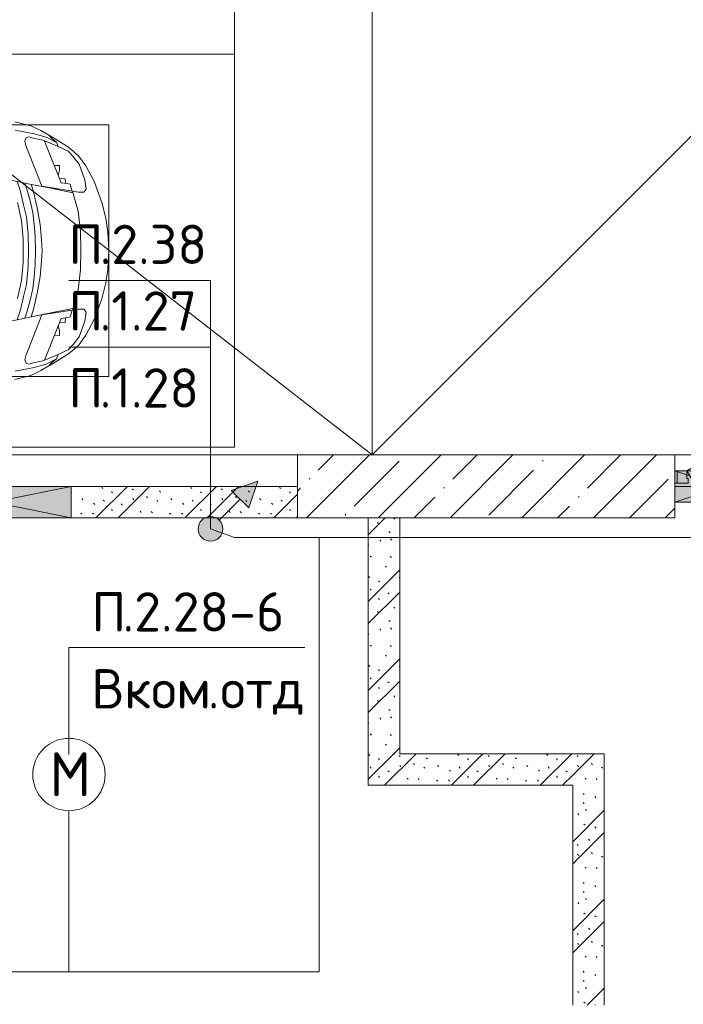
# Model space of a CAD drawing. Header units: millimetres. Extents: x -32229 to 169101, y -13689 to 125138.
# Tile 219 of 256: x 93789 to 98008, y 40056 to 46318. Entities that reach past the tile are written whole.
import ezdxf

# ---------------------------------------------------------------- set-up
doc = ezdxf.new("R2010")
doc.units = ezdxf.units.MM
doc.linetypes.add('3_ Штрих_ 1 х 1 мм', pattern=[400, 200, -200])
doc.linetypes.add('ADSK_Штриховая_ш3 п1_5', pattern=[900, 600, -300])
for name, color, linetype, lineweight in [('A-____-NOTE-TEXT', 5, 'Continuous', 18), ('A-DETL-____-THIN', 7, 'Continuous', 9), ('A-DETL-GENF-OTLN', 7, 'Continuous', 18), ('A-DOOR-____-MCUT', 7, 'Continuous', 9), ('A-DOOR-____-OTLN', 7, 'Continuous', 18), ('A-DOOR-FRAM-MCUT', 7, 'Continuous', 9), ('A-FLOR-____-OTLN', 7, 'Continuous', 18), ('A-GLAZ-____-MCUT', 7, 'Continuous', 9), ('A-GLAZ-____-OTLN', 7, 'Continuous', 18), ('A-WALL-____-PATT', 7, 'Continuous', 40), ('C-PRKG-____-OTLN', 7, 'Continuous', 18), ('G-____-____-TEXT', 7, 'Continuous', 9), ('I-WALL-____-MCUT', 7, 'Continuous', 40), ('S-BEAM-____-OTLN', 7, 'Continuous', 18), ('S-COLS-____-MCUT', 7, 'Continuous', 40), ('S-COLS-____-OTLN', 7, 'Continuous', 18)]:
    doc.layers.add(name, color=color, linetype=linetype, lineweight=lineweight)
doc.layers.add('A-AREA-____-OTLN', color=4, linetype='ADSK_Штриховая_ш3 п1_5', lineweight=40, true_color=0x00ffff)
doc.layers.add('A-DETL-____-OTLN', color=7, linetype='Continuous', lineweight=9, true_color=0x00a600)
doc.styles.add('GOST Common_3', font='GOST_Common.ttf', dxfattribs={"height": 280})
doc.styles.add('ISOCPEUR', font='isocpeur.ttf', dxfattribs={"height": 250})
pattern_1 = [(135, (300.56, 377.28), (-565.6854, 6e-14), [10, -790]), (135, (349.8, 474.73), (-565.6854, 6e-14), [10, -790]), (135, (423.93, 473.06), (-565.6854, 6e-14), [10, -790]), (135, (229.92, 447.9), (-565.6854, 6e-14), [10, -790]), (135, (155.08, 447.9), (-565.6854, 6e-14), [10, -790]), (135, (114.9, 369.03), (-565.6854, 6e-14), [10, -790]), (135, (132.43, 285.8), (-565.6854, 6e-14), [10, -790]), (135, (214.66, 322), (-565.6854, 6e-14), [10, -790]), (135, (198.16, 261.88), (-565.6854, 6e-14), [10, -790]), (135, (45.2, 272.9), (-565.6854, 6e-14), [10, -790]), (135, (42.32, 336.16), (-565.6854, 6e-14), [10, -790]), (135, (92.26, 192.24), (-565.6854, 6e-14), [10, -790]), (135, (7.07, 149.2), (-565.6854, 6e-14), [10, -790]), (135, (80.6, 95.1), (-565.6854, 6e-14), [10, -790]), (135, (79.53, 36.94), (-565.6854, 6e-14), [10, -790]), (135, (153.87, 74.56), (-565.6854, 6e-14), [10, -790]), (135, (228.35, 124.8), (-565.6854, 6e-14), [10, -790]), (135, (279.75, 180.4), (-565.6854, 6e-14), [10, -790]), (135, (282.9, 31.63), (-565.6854, 6e-14), [10, -790]), (135, (377.38, 53.45), (-565.6854, 6e-14), [10, -790]), (135, (352.28, 102.7), (-565.6854, 6e-14), [10, -790]), (135, (354.05, 0), (-565.6854, 6e-14), [10, -790]), (135, (553.23, 16.45), (-565.6854, 6e-14), [10, -790]), (135, (542.38, 63.45), (-565.6854, 6e-14), [10, -790]), (135, (536.58, 239.3), (-565.6854, 6e-14), [10, -790]), (135, (475.85, 203.9), (-565.6854, 6e-14), [10, -790]), (135, (475.85, 316.54), (-565.6854, 6e-14), [10, -790]), (135, (520.8, 408.7), (-565.6854, 6e-14), [10, -790]), (135, (551.1, 470.8), (-565.6854, 6e-14), [10, -790]), (135, (235.25, 537.93), (-565.6854, 6e-14), [10, -790]), (135, (407.25, 547.65), (-565.6854, 6e-14), [10, -790]), (135, (94.5, 558.6), (-565.6854, 6e-14), [10, -790]), (135, (46.4, 532.3), (-565.6854, 6e-14), [10, -790]), (135, (85.56, 465.04), (-565.6854, 6e-14), [10, -790]), (135, (355.53, 181.14), (-565.6854, 6e-14), [10, -790]), (135, (362.23, 243.6), (-565.6854, 6e-14), [10, -790]), (135, (413.45, 344.1), (-565.6854, 6e-14), [10, -790]), (135, (286.3, 273.25), (-565.6854, 6e-14), [10, -790]), (135, (423.02, 263.72), (-565.6854, 6e-14), [10, -790]), (135, (162.94, 190.2), (-565.6854, 6e-14), [10, -790]), (135, (470.25, 120.93), (-565.6854, 6e-14), [10, -790]), (135, (484.48, 9.78), (-565.6854, 6e-14), [10, -790]), (45, (0, 212.13), (-565.6854, 0), []), (45, (212.13, 0), (-565.6854, 0), []), (45, (353.55, 0), (-565.6854, 0), []), (45, (0, 353.55), (-565.6854, 0), [])]

# ---------------------------------------------------------------- blocks, each defined once
blk = doc.blocks.new('АР_Дверь двупольная - 1600х2100h_725_725__техн_-6042994--01 ЭМ')
at = {"layer": 'A-DOOR-____-MCUT', "color": 253, "lineweight": 13, "true_color": 0xaaaaaa}
for p, q in [((-725, 100), (-97.1, 462.5)), ((-97.1, 462.5), (-72.1, 419.2)), ((97.1, 462.5), (72.1, 419.2)), ((725, 100), (97.1, 462.5)), ((-72.1, 419.2), (-625, 100)), ((72.1, 419.2), (625, 100)), ((-700, 56.7), (-725, 100)), ((-625, 100), (-700, 56.7)), ((625, 100), (650, 85.6)), ((650, 85.6), (700, 56.7)), ((700, 56.7), (725, 100))]:
    blk.add_line(p, q, dxfattribs=at)
at = {"layer": 'A-DOOR-____-OTLN', "color": 253, "lineweight": 5, "true_color": 0xaaaaaa}
for p, q in [((-269.4, 420.8), (-180.6, 472.1)), ((-256.9, 399.2), (-168.1, 450.4)), ((-122.8, 456.9), (-166.1, 431.9)), ((-155.3, 438.2), (-161.3, 448.6)), ((-133.6, 450.7), (-139.6, 461.1)), ((-118.8, 450), (-122.8, 456.9)), ((118.8, 450), (122.8, 456.9)), ((122.8, 456.9), (166.1, 431.9)), ((133.6, 450.7), (139.6, 461.1)), ((155.3, 438.2), (161.3, 448.6)), ((256.9, 399.2), (168.1, 450.4)), ((269.4, 420.8), (180.6, 472.1)), ((-256.9, 399.2), (-269.4, 420.8)), ((-166.1, 431.9), (-162.1, 425)), ((-133.1, 374.8), (-137.1, 381.7)), ((-89.8, 399.8), (-133.1, 374.8)), ((-122.3, 381), (-116.3, 370.6)), ((-100.6, 393.5), (-94.6, 383.1)), ((-93.8, 406.7), (-89.8, 399.8)), ((93.8, 406.7), (89.8, 399.8)), ((89.8, 399.8), (133.1, 374.8)), ((100.6, 393.5), (94.6, 383.1)), ((122.3, 381), (116.3, 370.6)), ((133.1, 374.8), (137.1, 381.7)), ((166.1, 431.9), (162.1, 425)), ((256.9, 399.2), (269.4, 420.8)), ((-206.9, 312.5), (-118.1, 363.8)), ((-194.4, 290.9), (-105.6, 342.2)), ((194.4, 290.9), (105.6, 342.2)), ((206.9, 312.5), (118.1, 363.8)), ((-206.9, 312.5), (-194.4, 290.9)), ((206.9, 312.5), (194.4, 290.9))]:
    blk.add_line(p, q, dxfattribs=at)
for centre, radius, start, end in [((-165.6, 446.1), 30, 30, 120), ((-165.6, 446.1), 4.99, 30, 120), ((-725, 100), 725, 0, 30), ((725, 100), 725, 150, 180), ((165.6, 446.1), 30, 60, 150), ((165.6, 446.1), 4.99, 60, 150), ((-120.6, 368.1), 30, 300, 30), ((120.6, 368.1), 30, 150, 240), ((-120.6, 368.1), 4.99, 300, 30), ((120.6, 368.1), 4.99, 150, 240)]:
    blk.add_arc(centre, radius, start, end, dxfattribs=at)
at = {"layer": 'A-DOOR-FRAM-MCUT', "color": 253, "lineweight": 13, "true_color": 0xaaaaaa}
for p, q in [((-785, 100), (-800, 100)), ((-785, 100), (-725, 100)), ((-785, 20), (-785, 100)), ((-725, 100), (-725, 50)), ((785, 100), (725, 100)), ((725, 100), (725, 50)), ((785, 20), (785, 100)), ((785, 100), (800, 100)), ((-785, 20), (-800, 20)), ((-715, 20), (-785, 20)), ((-725, 50), (-715, 50)), ((-715, 50), (-715, 20)), ((725, 50), (715, 50)), ((715, 50), (715, 20)), ((715, 20), (785, 20)), ((785, 20), (800, 20))]:
    blk.add_line(p, q, dxfattribs=at)
blk = doc.blocks.new('АР_Машиноместо - 4900x2400_М__5300х2500_-V29--01 ЭМ')
at = {"layer": 'A-DETL-GENF-OTLN', "color": 253, "lineweight": 13, "true_color": 0xaaaaaa}
for p, q in [((826.8, 1300.9), (770, 1576.5)), ((1673.2, 1300.9), (1730, 1576.5)), ((455.7, 1296.1), (430.8, 1396.6)), ((873.8, 1361.2), (809.9, 1383.1)), ((1059, 1354.8), (945.3, 1380.6)), ((1441, 1354.8), (1554.7, 1380.6)), ((1626.2, 1361.2), (1690.1, 1383.1)), ((2044.3, 1296.1), (2069.2, 1396.6)), ((527.2, 1305.2), (531.8, 1326)), ((531.8, 1326), (554.4, 1333.3)), ((554.4, 1333.3), (580.7, 1327.1)), ((580.7, 1327.1), (841.1, 1225.9)), ((859.1, 1321.2), (819.9, 1334.4)), ((925.2, 1301.6), (859.1, 1321.2)), ((958.3, 1341.1), (873.8, 1361.2)), ((1035, 1323.2), (958.3, 1341.1)), ((1148.3, 1312.4), (1035, 1323.2)), ((1174.5, 1344.2), (1059, 1354.8)), ((1250, 1344.9), (1174.5, 1344.2)), ((1250, 1344.9), (1325.5, 1344.2)), ((1325.5, 1344.2), (1441, 1354.8)), ((1351.7, 1312.4), (1465, 1323.2)), ((1465, 1323.2), (1541.7, 1341.1)), ((1541.7, 1341.1), (1626.2, 1361.2)), ((1574.8, 1301.6), (1640.9, 1321.2)), ((1640.9, 1321.2), (1680.1, 1334.4)), ((1919.3, 1327.1), (1658.9, 1225.9)), ((1945.6, 1333.3), (1919.3, 1327.1)), ((1968.2, 1326), (1945.6, 1333.3)), ((1972.8, 1305.2), (1968.2, 1326)), ((487.4, 1232.1), (455.7, 1296.1)), ((535, 1280.6), (527.2, 1305.2)), ((548.2, 1220.1), (535, 1280.6)), ((853.8, 1167.4), (826.8, 1300.9)), ((876.3, 1278.7), (828.3, 1293.7)), ((978.6, 1254.6), (876.3, 1278.7)), ((1007.1, 1283.7), (925.2, 1301.6)), ((1084.1, 1236), (978.6, 1254.6)), ((1083.6, 1274.6), (1007.1, 1283.7)), ((1159.1, 1267.9), (1083.6, 1274.6)), ((1250, 1309.3), (1148.3, 1312.4)), ((1250, 1266.6), (1159.1, 1267.9)), ((1250, 1309.3), (1351.7, 1312.4)), ((1250, 1266.6), (1340.9, 1267.9)), ((1340.9, 1267.9), (1416.4, 1274.6)), ((1415.9, 1236), (1521.4, 1254.6)), ((1416.4, 1274.6), (1492.9, 1283.7)), ((1492.9, 1283.7), (1574.8, 1301.6)), ((1521.4, 1254.6), (1623.7, 1278.7)), ((1623.7, 1278.7), (1671.7, 1293.7)), ((1646.2, 1167.4), (1673.2, 1300.9)), ((1951.8, 1220.1), (1965, 1280.6)), ((1965, 1280.6), (1972.8, 1305.2)), ((2012.6, 1232.1), (2044.3, 1296.1)), ((539.3, 1140.4), (487.4, 1232.1)), ((586.9, 1126.3), (548.2, 1220.1)), ((841.1, 1225.9), (877.7, 991.4)), ((1182.5, 1227.5), (1084.1, 1236)), ((1250, 1223.7), (1182.5, 1227.5)), ((1250, 1223.7), (1317.5, 1227.5)), ((1317.5, 1227.5), (1415.9, 1236)), ((1658.9, 1225.9), (1622.3, 991.4)), ((1913.1, 1126.3), (1951.8, 1220.1)), ((1960.7, 1140.4), (2012.6, 1232.1)), ((540.4, 1159.6), (516.2, 1180.5)), ((593.2, 1056.8), (539.3, 1140.4)), ((561.3, 1132.6), (540.4, 1159.6)), ((589, 1121.6), (561.3, 1132.6)), ((882.6, 1027.5), (853.8, 1167.4)), ((1617.4, 1027.5), (1646.2, 1167.4)), ((1906.8, 1056.8), (1960.7, 1140.4)), ((1911, 1121.6), (1938.7, 1132.6)), ((1938.7, 1132.6), (1959.6, 1159.6)), ((1959.6, 1159.6), (1983.8, 1180.5)), ((617.9, 1057.3), (586.9, 1126.3)), ((1882.1, 1057.3), (1913.1, 1126.3)), ((647.2, 992.8), (593.2, 1056.8)), ((654.7, 1024.4), (617.9, 1057.3)), ((700.9, 989.1), (655, 1024.3)), ((1000.2, 994.5), (871.4, 1031.3)), ((1499.8, 994.5), (1628.6, 1031.3)), ((1799.1, 989.1), (1845, 1024.3)), ((1845.3, 1024.4), (1882.1, 1057.3)), ((1852.8, 992.8), (1906.8, 1056.8)), ((711.9, 946.2), (647.2, 992.8)), ((800.1, 952.6), (700.9, 989.1)), ((815.8, 891), (711.9, 946.2)), ((859, 944.1), (800.1, 952.6)), ((877.7, 958.9), (859, 944.1)), ((877.7, 991.4), (877.7, 958.9)), ((1127.4, 979.8), (1000.2, 994.5)), ((1250, 977.6), (1127.4, 979.8)), ((1250, 977.6), (1372.6, 979.8)), ((1372.6, 979.8), (1499.8, 994.5)), ((1622.3, 991.4), (1622.3, 958.9)), ((1622.3, 958.9), (1641, 944.1)), ((1641, 944.1), (1699.9, 952.6)), ((1684.2, 891), (1788.1, 946.2)), ((1699.9, 952.6), (1799.1, 989.1)), ((1788.1, 946.2), (1852.8, 992.8)), ((943.3, 845.1), (815.8, 891)), ((1556.7, 845.1), (1684.2, 891)), ((1044.2, 818.6), (943.3, 845.1)), ((1132.7, 806), (1044.2, 818.6)), ((1367.3, 806), (1455.8, 818.6)), ((1455.8, 818.6), (1556.7, 845.1)), ((1250, 800), (1132.7, 806)), ((1250, 800), (1367.3, 806))]:
    blk.add_line(p, q, dxfattribs=at)
at = {"layer": 'A-DETL-GENF-OTLN', "color": 254, "lineweight": 13, "true_color": 0xd4d4d4}
for p, q in [((507.4, 1274.3), (483.4, 1395.6)), ((1992.6, 1274.3), (2016.6, 1395.6)), ((527.9, 1198.6), (507.4, 1274.3)), ((1972.1, 1198.6), (1992.6, 1274.3)), ((561.7, 1132.1), (527.9, 1198.6)), ((818.8, 1102.9), (554, 1208.1)), ((1681.2, 1102.9), (1946, 1208.1)), ((1938.3, 1132.1), (1972.1, 1198.6)), ((709.1, 1112.7), (708.2, 1146.9)), ((1790.9, 1112.7), (1791.8, 1146.9)), ((737.7, 1113.6), (709.1, 1112.7)), ((772.6, 1121.3), (737.7, 1113.6)), ((792.9, 1076.2), (791.2, 1114.5)), ((823.3, 1074.4), (792.9, 1076.2)), ((824.1, 1063.7), (818.8, 1102.9)), ((1675.9, 1063.7), (1681.2, 1102.9)), ((1676.7, 1074.4), (1707.1, 1076.2)), ((1707.1, 1076.2), (1708.8, 1114.5)), ((1727.4, 1121.3), (1762.3, 1113.6)), ((1762.3, 1113.6), (1790.9, 1112.7)), ((827.7, 1045), (824.1, 1063.7)), ((871.3, 1031.9), (827.7, 1045)), ((1628.7, 1031.9), (1672.3, 1045)), ((1672.3, 1045), (1675.9, 1063.7))]:
    blk.add_line(p, q, dxfattribs=at)
at = {"layer": 'C-PRKG-____-OTLN', "color": 253, "lineweight": 13, "true_color": 0xaaaaaa}
for p, q in [((2500, 0), (2500, 5300)), ((450, 800), (450, 4500)), ((2050, 800), (2050, 4500)), ((0, 0), (0, 4411.9)), ((450, 800), (2050, 800)), ((2500, 0), (0, 0))]:
    blk.add_line(p, q, dxfattribs=at)
blk = doc.blocks.new('АР_Машиноместо - 4900x2400_М__5300х2500_-3113489--01 ЭМ')
at = {"layer": 'C-PRKG-____-OTLN', "color": 253, "lineweight": 13, "true_color": 0xaaaaaa}
for p, q in [((0, 0), (0, 5300)), ((2500, 0), (0, 0))]:
    blk.add_line(p, q, dxfattribs=at)
blk = doc.blocks.new('АР_Отверстие прямоугольное - ОВВ-4538218--01 ЭМ')
at = {"layer": 'A-GLAZ-____-OTLN', "lineweight": 13, "true_color": 0xf0f0f0}
blk.add_hatch(color=7, dxfattribs=at).paths.add_polyline_path([(-375, 100), (-375, -100), (625, -100), (625, 100)])
at = {"layer": 'A-GLAZ-____-MCUT', "color": 253, "lineweight": 13, "true_color": 0xaaaaaa}
for p, q in [((-375, 100), (-375, -100)), ((625, 100), (625, -100))]:
    blk.add_line(p, q, dxfattribs=at)
at = {"layer": 'A-GLAZ-____-OTLN', "color": 253, "lineweight": 5, "true_color": 0xaaaaaa}
for p, q in [((625, 100), (-375, -100)), ((-375, 100), (625, -100))]:
    blk.add_line(p, q, dxfattribs=at)
at = {"layer": 'A-GLAZ-____-OTLN', "color": 253, "lineweight": 13, "true_color": 0xaaaaaa}
for p, q in [((625, 100), (-375, 100)), ((-375, 100), (-375, -100)), ((625, -100), (625, 100)), ((-375, -100), (625, -100))]:
    blk.add_line(p, q, dxfattribs=at)
blk = doc.blocks.new('АР_Перемычка - 200_Уx2_75x5__Опх2_0_75x5_-0_75x5_-7337238--01 ЭМ')
at = {"layer": 'S-BEAM-____-OTLN', "color": 9, "linetype": '3_ Штрих_ 1 х 1 мм', "lineweight": 15, "true_color": 0xc4c4c4}
for p, q in [((-800, 100), (-800, -100)), ((800, 100), (800, -100)), ((-800, 0), (-250, 0)), ((-250, 0), (-200, 0)), ((-200, 0), (650, 0)), ((650, 0), (800, 0))]:
    blk.add_line(p, q, dxfattribs=at)
blk = doc.blocks.new('АР_Отверстие прямоугольное - АПТ-5743144--01 ЭМ')
at = {"layer": 'A-GLAZ-____-OTLN', "lineweight": 13, "true_color": 0xf0f0f0}
blk.add_hatch(color=7, dxfattribs=at).paths.add_polyline_path([(25, 100), (-175, 100), (-175, -100), (425, -100), (425, 100), (340, 100)])
at = {"layer": 'A-GLAZ-____-MCUT', "color": 253, "lineweight": 13, "true_color": 0xaaaaaa}
for p, q in [((-175, 100), (-175, -100)), ((425, 100), (425, -100))]:
    blk.add_line(p, q, dxfattribs=at)
at = {"layer": 'A-GLAZ-____-OTLN', "color": 253, "lineweight": 5, "true_color": 0xaaaaaa}
for p, q in [((-175, 100), (-125, 83.3)), ((425, 100), (-125, -83.3)), ((-125, 83.3), (425, -100)), ((-125, -83.3), (-175, -100))]:
    blk.add_line(p, q, dxfattribs=at)
at = {"layer": 'A-GLAZ-____-OTLN', "color": 253, "lineweight": 13, "true_color": 0xaaaaaa}
for p, q in [((-125, 100), (-175, 100)), ((-175, 100), (-175, -100)), ((425, 100), (-125, 100)), ((425, -100), (425, 100)), ((-175, -100), (-125, -100)), ((-125, -100), (425, -100))]:
    blk.add_line(p, q, dxfattribs=at)
blk = doc.blocks.new('Наметкина 10_РД_АР_П_отсоединено_rvt-1--01 ЭМ')
at = {"layer": 'A-WALL-____-PATT', "lineweight": 5, "true_color": 0xaaaaaa}
h = blk.add_hatch(dxfattribs=at)
h.set_pattern_fill('FP_6', color=253, style=0, pattern_type=2)
h.set_pattern_definition(pattern_1)
h.paths.add_polyline_path([(92798.6, 43150), (93115.3, 43150), (93115.3, 43350), (92265.3, 43350), (92265.3, 43150)])
h.paths.add_polyline_path([(91865.3, 43150), (91865.3, 43350), (91605.3, 43350), (91605.3, 43150)])
h.paths.add_polyline_path([(94115.3, 43150), (95555.3, 43150), (95555.3, 43350), (94115.3, 43350), (94115.3, 43176)])
h = blk.add_hatch(dxfattribs=at)
h.set_pattern_fill('FP_6', color=253, style=0, pattern_type=2)
h.set_pattern_definition(pattern_1)
h.paths.add_polyline_path([(96069.6, 41650), (96205.3, 41650), (96205.3, 43150), (96005.3, 43150), (96005.3, 41650)])
h = blk.add_hatch(dxfattribs=at)
h.set_pattern_fill('FP_6', color=253, style=0, pattern_type=2)
h.set_pattern_definition(pattern_1)
h.paths.add_polyline_path([(96455.3, 41450), (97305.3, 41450), (97305.3, 41650), (96005.3, 41650), (96005.3, 41450)])
h = blk.add_hatch(dxfattribs=at)
h.set_pattern_fill('FP_6', color=253, style=0, pattern_type=2)
h.set_pattern_definition(pattern_1)
h.paths.add_polyline_path([(97505.3, 40050), (97505.3, 41650), (97305.3, 41650), (97305.3, 40050)])
at = {"layer": 'S-COLS-____-OTLN', "lineweight": 5, "true_color": 0xaaaaaa}
h = blk.add_hatch(dxfattribs=at)
h.set_pattern_fill('FP_1', color=253, style=0, pattern_type=2)
h.set_pattern_definition([(45, (0, 0), (-228.0985, 228.0985), []), (45, (228.1, 0), (-228.0985, 228.0985), [403.225, -80.645, 6.706, -73.939])])
h.paths.add_polyline_path([(95580.3, 43150), (97955.3, 43150), (97955.3, 43550), (95555.3, 43550), (95555.3, 43150)])
at = {"layer": 'A-AREA-____-OTLN', "color": 253, "linetype": '3_ Штрих_ 1 х 1 мм', "lineweight": 13, "true_color": 0xaaaaaa}
blk.add_line((99555.3, 43150), (97980.3, 43150), dxfattribs=at)
at = {"layer": 'A-FLOR-____-OTLN', "color": 253, "lineweight": 13, "true_color": 0xaaaaaa}
for p, q in [((96030.3, 43550), (96030.3, 54500)), ((96030.3, 54500), (96030.3, 43550)), ((96030.3, 43550), (92717.8, 46125)), ((96030.3, 43550), (98605.3, 46125)), ((95555.3, 43550), (91605.3, 43550)), ((95555.3, 43550), (91605.3, 43550)), ((98203.5, 43550), (97955.3, 43550)), ((98203.5, 43550), (97955.3, 43550))]:
    blk.add_line(p, q, dxfattribs=at)
at = {"layer": 'I-WALL-____-MCUT', "color": 253, "lineweight": 13, "true_color": 0xaaaaaa}
for p, q in [((94115.3, 43350), (93115.3, 43350)), ((95555.3, 43350), (94115.3, 43350)), ((95555.3, 43150), (95555.3, 43350)), ((93115.3, 43150), (94115.3, 43150)), ((94115.3, 43150), (95555.3, 43150)), ((96205.3, 43150), (96005.3, 43150)), ((96005.3, 43150), (96005.3, 41650)), ((96205.3, 41650), (96205.3, 43150)), ((96005.3, 41650), (96005.3, 41450)), ((97305.3, 41650), (96205.3, 41650)), ((97505.3, 41650), (97305.3, 41650)), ((97505.3, 40050), (97505.3, 41650)), ((96005.3, 41450), (97305.3, 41450)), ((97305.3, 41450), (97305.3, 40050))]:
    blk.add_line(p, q, dxfattribs=at)
at = {"layer": 'S-COLS-____-MCUT', "color": 253, "lineweight": 15, "true_color": 0xaaaaaa}
for p, q in [((97955.3, 43550), (95555.3, 43550)), ((95555.3, 43550), (95555.3, 43150)), ((97955.3, 43450), (97955.3, 43550)), ((97955.3, 43250), (97955.3, 43450)), ((97955.3, 43150), (97955.3, 43250)), ((95555.3, 43150), (97955.3, 43150))]:
    blk.add_line(p, q, dxfattribs=at)
at = {"layer": 'A-DOOR-____-OTLN', "color": 253, "lineweight": 13, "true_color": 0xaaaaaa}
blk.add_blockref('АР_Дверь двупольная - 1600х2100h_725_725__техн_-6042994--01 ЭМ', (98755.3, 43350), dxfattribs=at)
at = {"layer": 'A-GLAZ-____-OTLN', "color": 253, "lineweight": 13, "true_color": 0xaaaaaa, "rotation": 180}
for name, p in [('АР_Отверстие прямоугольное - АПТ-5743144--01 ЭМ', (98380.3, 43350)), ('АР_Отверстие прямоугольное - ОВВ-4538218--01 ЭМ', (93740.3, 43250))]:
    blk.add_blockref(name, p, dxfattribs=at)
at = {"layer": 'C-PRKG-____-OTLN', "color": 253, "lineweight": 13, "true_color": 0xaaaaaa, "rotation": 90.00000000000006}
for name, p in [('АР_Машиноместо - 4900x2400_М__5300х2500_-3113489--01 ЭМ', (95155.3, 46100)), ('АР_Машиноместо - 4900x2400_М__5300х2500_-V29--01 ЭМ', (95155.3, 43600))]:
    blk.add_blockref(name, p, dxfattribs=at)
at = {"layer": 'S-BEAM-____-OTLN', "color": 253, "lineweight": 13, "true_color": 0xaaaaaa}
blk.add_blockref('АР_Перемычка - 200_Уx2_75x5__Опх2_0_75x5_-0_75x5_-7337238--01 ЭМ', (98755.3, 43350), dxfattribs=at)
blk = doc.blocks.new('УГО Выше ниже синее _ 2020 - УГО Выше ниже синее _ 2020-V119--01 ЭМ')
at = {"layer": 'A-____-NOTE-TEXT', "lineweight": 9, "true_color": 0x0000ff}
blk.add_hatch(color=5, dxfattribs=at).paths.add_polyline_path([(1.215, 0.668), (0.658, 1.225), (1.508, 1.517)])
h = blk.add_hatch(color=5, dxfattribs=at)
edge = h.paths.add_edge_path()
edge.add_arc((0, 0), 0.392, 0, 180)
edge.add_arc((0, 0), 0.392, 180, 360)
at = {"layer": 'A-____-NOTE-TEXT', "lineweight": 9}
for p, q in [((1.508, 1.517), (0.658, 1.225)), ((1.215, 0.668), (1.508, 1.517)), ((0.277, 0.277), (0.941, 0.941)), ((0.658, 1.225), (1.215, 0.668))]:
    blk.add_line(p, q, dxfattribs=at)
blk.add_circle((0, 0), 0.392, dxfattribs=at)
for start, end in [(360, 180), (180, 360)]:
    blk.add_arc((0, 0), 0.392, start, end, dxfattribs=at)

msp = doc.modelspace()

# ---------------------------------------------------------------- linework, layer by layer
at = {"layer": 'A-____-NOTE-TEXT', "color": 5, "lineweight": 9, "true_color": 0x0000ff}
msp.add_circle((94102.4, 41517.9), 230, dxfattribs=at)
at = {"layer": 'A-DETL-____-OTLN', "color": 5, "true_color": 0x0000ff}
for p, q in [((95155.3, 43024.9), (95002.4, 43080)), ((98235.3, 43024.9), (95155.3, 43024.9)), ((95694.1, 40262.8), (95694.1, 43024.9)), ((94102.4, 41282.8), (94102.4, 40262.8)), ((91094.1, 40262.8), (95694.1, 40262.8))]:
    msp.add_line(p, q, dxfattribs=at)
at = {"layer": 'A-DETL-____-THIN'}
for p, q in [((95002.4, 44659.5), (94102.4, 44659.5)), ((95002.4, 43080), (95002.4, 44659.5)), ((95002.4, 44236), (94102.4, 44236)), ((94102.4, 41644.9), (94102.4, 42324.9)), ((94102.4, 42324.9), (95602.4, 42324.9))]:
    msp.add_line(p, q, dxfattribs=at)

# ---------------------------------------------------------------- block references
at = {"lineweight": 5}
msp.add_blockref('Наметкина 10_РД_АР_П_отсоединено_rvt-1--01 ЭМ', (0, 0), dxfattribs=at)
at = {"layer": 'A-____-NOTE-TEXT', "lineweight": 9, "xscale": 200, "yscale": 200, "zscale": 200}
msp.add_blockref('УГО Выше ниже синее _ 2020 - УГО Выше ниже синее _ 2020-V119--01 ЭМ', (95002.4, 43080), dxfattribs=at)

# ---------------------------------------------------------------- texts
at = {"layer": 'A-____-NOTE-TEXT', "color": 5, "lineweight": 9, "true_color": 0x0000ff, "insert": (93979.6, 41659.9), "char_height": 280, "width": 304.641, "attachment_point": 1, "style": 'GOST Common_3'}
msp.add_mtext('\\fGOST Common|b0|i0|c204|p34|;М', dxfattribs=at)
at = {"layer": 'G-____-____-TEXT', "char_height": 250, "attachment_point": 1, "style": 'ISOCPEUR'}
for s, insert, width in [('\\fISOCPEUR|b0|i0|c204|p34|;П', (94099.3, 45014.5), 240.506), ('.2.38', (94297.7, 45014.5), 753.586), ('\\fISOCPEUR|b0|i0|c204|p34|;П', (94099.3, 44591), 240.506), ('.1.27', (94297.7, 44591), 753.586), ('\\fISOCPEUR|b0|i0|c204|p34|;П', (94099.3, 44101.5), 240.506), ('.1.28', (94297.7, 44101.5), 753.586), ('\\fISOCPEUR|b0|i0|c204|p34|;П', (94244.6, 42677.2), 240.506), ('.2.28-6', (94443, 42677.2), 1234.599), ('Вком', (94244.6, 42187.8), 897.89), ('отд', (95064.8, 42187.8), 689.451), ('\\fISOCPEUR|b0|i0|c204|p34|;.', (94985.4, 42187.8), 96.203)]:
    msp.add_mtext(s, dxfattribs=dict(at, insert=insert, width=width))

doc.saveas('drawing.dxf')
